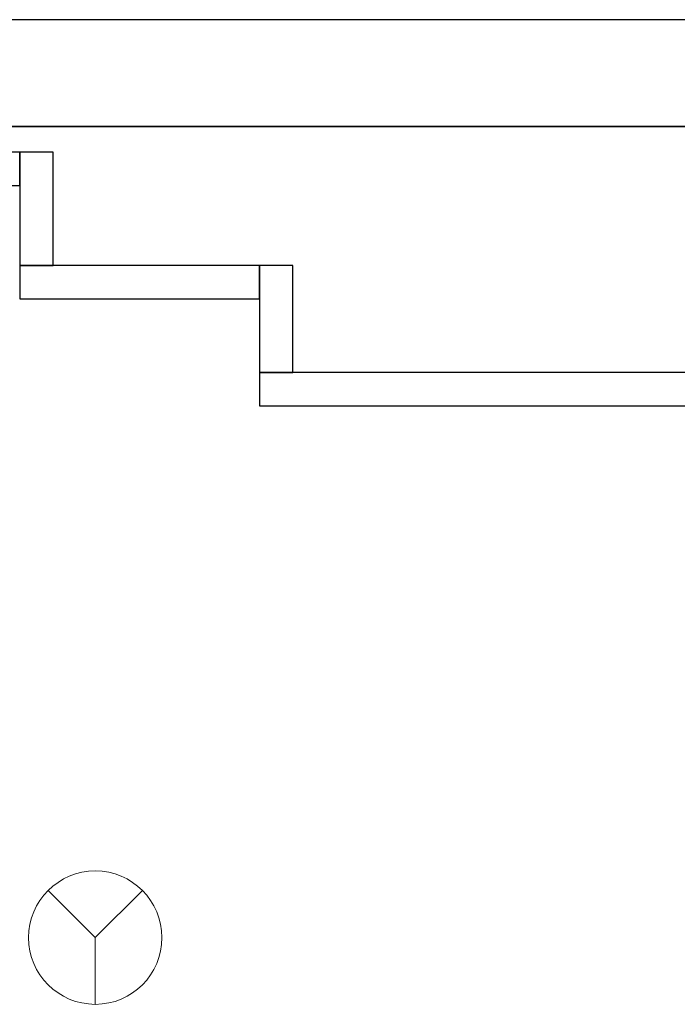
# Model space of a CAD drawing. Header units: metres. Extents: x 397.7 to 427.5, y 12.7 to 28.4.
# Tile 46 of 135: x 405.6 to 406.6, y 26.8 to 28.2. Entities that reach past the tile are written whole.
import ezdxf

# ---------------------------------------------------------------- set-up
doc = ezdxf.new("R2010")
doc.units = ezdxf.units.M
doc.layers.add('01_SUELOS', color=7, linetype='Continuous', lineweight=25, true_color=0x007f00)
for name, color, linetype, lineweight in [('A-DETL-GENF-OTLN', 7, 'Continuous', 18), ('A-WALL-____-MCUT', 7, 'Continuous', 25), ('A-WALL-____-OTLN', 7, 'Continuous', 25)]:
    doc.layers.add(name, color=color, linetype=linetype, lineweight=lineweight)

# ---------------------------------------------------------------- blocks, each defined once
blk = doc.blocks.new('Family - Evans P3-156260-06_PCI_P3')
at = {"layer": 'A-WALL-____-MCUT', "color": 253, "true_color": 0xaaaaaa}
for p, q in [((0.17, 0.05), (0, 0.05)), ((0, 0.05), (0, 0)), ((0.17, 0), (0.17, 0.05)), ((0, 0), (0.17, 0))]:
    blk.add_line(p, q, dxfattribs=at)
at = {"layer": 'A-WALL-____-OTLN', "color": 253, "true_color": 0xaaaaaa}
for p, q in [((0.17, 0.05), (0, 0.05)), ((0, 0.05), (0, 0)), ((0.17, 0), (0.17, 0.05)), ((0, 0), (0.17, 0))]:
    blk.add_line(p, q, dxfattribs=at)
at = {"layer": 'A-WALL-____-OTLN', "color": 253, "lineweight": 18, "true_color": 0xaaaaaa}
blk.add_line((0, 0), (0.17, 0), dxfattribs=at)
blk = doc.blocks.new('Family - Evans P3-156328-06_PCI_P3')
at = {"layer": 'A-WALL-____-MCUT', "color": 253, "true_color": 0xaaaaaa}
for p, q in [((2.8905, 0.05), (0, 0.05)), ((0, 0.05), (0, 0)), ((0, 0), (2.8905, 0))]:
    blk.add_line(p, q, dxfattribs=at)
at = {"layer": 'A-WALL-____-OTLN', "color": 253, "true_color": 0xaaaaaa}
for p, q in [((2.8905, 0.05), (0, 0.05)), ((0, 0.05), (0, 0)), ((0, 0), (2.8905, 0))]:
    blk.add_line(p, q, dxfattribs=at)
at = {"layer": 'A-WALL-____-OTLN', "color": 253, "lineweight": 18, "true_color": 0xaaaaaa}
blk.add_line((0, 0), (2.8905, 0), dxfattribs=at)
blk = doc.blocks.new('Family - Evans P3-156349-06_PCI_P3')
at = {"layer": 'A-WALL-____-MCUT', "color": 253, "true_color": 0xaaaaaa}
for p, q in [((25.5877, 0.16), (0.0332, 0.16)), ((0, 0), (25.556, 0))]:
    blk.add_line(p, q, dxfattribs=at)
at = {"layer": 'A-WALL-____-OTLN', "color": 253, "true_color": 0xaaaaaa}
for p, q in [((25.5877, 0.16), (0.0332, 0.16)), ((0, 0), (25.556, 0))]:
    blk.add_line(p, q, dxfattribs=at)
at = {"layer": 'A-WALL-____-OTLN', "color": 253, "lineweight": 18, "true_color": 0xaaaaaa}
blk.add_line((0, 0), (25.556, 0), dxfattribs=at)
blk = doc.blocks.new('Family - Evans P3-156401-06_PCI_P3')
at = {"layer": 'A-WALL-____-MCUT', "color": 253, "true_color": 0xaaaaaa}
for p, q in [((0.16, 0.05), (0, 0.05)), ((0, 0.05), (0, 0)), ((0.16, 0), (0.16, 0.05)), ((0, 0), (0.16, 0))]:
    blk.add_line(p, q, dxfattribs=at)
at = {"layer": 'A-WALL-____-OTLN', "color": 253, "true_color": 0xaaaaaa}
for p, q in [((0.16, 0.05), (0, 0.05)), ((0, 0.05), (0, 0)), ((0.16, 0), (0.16, 0.05)), ((0, 0), (0.16, 0))]:
    blk.add_line(p, q, dxfattribs=at)
at = {"layer": 'A-WALL-____-OTLN', "color": 253, "lineweight": 18, "true_color": 0xaaaaaa}
blk.add_line((0, 0), (0.16, 0), dxfattribs=at)
blk = doc.blocks.new('Family - Paviment P3-156431-06_PCI_P3')
at = {"layer": '01_SUELOS', "color": 9, "true_color": 0xaad4aa}
for p, q in [((12.3536, 14.9577), (2.9635, 14.9576)), ((2.9635, 14.9576), (12.3536, 14.9577))]:
    blk.add_line(p, q, dxfattribs=at)
blk = doc.blocks.new('Family - Evans P3-156631-06_PCI_P3')
at = {"layer": 'A-WALL-____-MCUT', "color": 253, "true_color": 0xaaaaaa}
for p, q in [((0.36, 0.05), (0, 0.05)), ((0, 0.05), (0, 0)), ((0.36, 0), (0.36, 0.05)), ((0, 0), (0.36, 0))]:
    blk.add_line(p, q, dxfattribs=at)
at = {"layer": 'A-WALL-____-OTLN', "color": 253, "true_color": 0xaaaaaa}
for p, q in [((0.36, 0.05), (0, 0.05)), ((0, 0.05), (0, 0)), ((0.36, 0), (0.36, 0.05)), ((0, 0), (0.36, 0))]:
    blk.add_line(p, q, dxfattribs=at)
at = {"layer": 'A-WALL-____-OTLN', "color": 253, "lineweight": 18, "true_color": 0xaaaaaa}
blk.add_line((0, 0), (0.36, 0), dxfattribs=at)
blk = doc.blocks.new('Family - Evans P3-156789-06_PCI_P3')
at = {"layer": 'A-WALL-____-MCUT', "color": 253, "true_color": 0xaaaaaa}
for p, q in [((1.2, 0.05), (0, 0.05)), ((0, 0.05), (0, 0)), ((1.2, 0), (1.2, 0.05)), ((0, 0), (1.2, 0))]:
    blk.add_line(p, q, dxfattribs=at)
at = {"layer": 'A-WALL-____-OTLN', "color": 253, "true_color": 0xaaaaaa}
for p, q in [((1.2, 0.05), (0, 0.05)), ((0, 0.05), (0, 0)), ((1.2, 0), (1.2, 0.05)), ((0, 0), (1.2, 0))]:
    blk.add_line(p, q, dxfattribs=at)
at = {"layer": 'A-WALL-____-OTLN', "color": 253, "lineweight": 18, "true_color": 0xaaaaaa}
blk.add_line((0, 0), (1.2, 0), dxfattribs=at)
blk = doc.blocks.new('LONDR55-XX_ZZ-ARQ-CAA-M3D-Londres55_ifc-1-06_PCI_P3')
at = {"layer": '01_SUELOS', "color": 253, "lineweight": 18, "true_color": 0xaaaaaa}
blk.add_blockref('Family - Paviment P3-156431-06_PCI_P3', (398.2952, 13.1106), dxfattribs=at)
at = {"layer": 'A-WALL-____-OTLN', "color": 253, "lineweight": 18, "true_color": 0xaaaaaa}
for name, p, rotation in [('Family - Evans P3-156349-06_PCI_P3', (426.8464, 28.2282), 180), ('Family - Evans P3-156260-06_PCI_P3', (405.637, 28.0295), 270), ('Family - Evans P3-156401-06_PCI_P3', (405.997, 27.8595), 270)]:
    blk.add_blockref(name, p, dxfattribs=dict(at, rotation=rotation))
for name, p in [('Family - Evans P3-156789-06_PCI_P3', (404.437, 27.9795)), ('Family - Evans P3-156631-06_PCI_P3', (405.637, 27.8095)), ('Family - Evans P3-156328-06_PCI_P3', (405.997, 27.6495))]:
    blk.add_blockref(name, p, dxfattribs=at)
blk = doc.blocks.new('ZYR_12_01_08 Detectors - 01 Detector Òptic-539619-06_PCI_P3')
at = {"layer": 'A-DETL-GENF-OTLN', "color": 1, "true_color": 0xff0000}
for q in [(-0.0707, 0.0707), (0.0707, 0.0707), (0, -0.1)]:
    blk.add_line((0, 0), q, dxfattribs=at)
blk.add_circle((0, 0), 0.1, dxfattribs=at)

msp = doc.modelspace()

# ---------------------------------------------------------------- block references
at = {"lineweight": 5}
msp.add_blockref('LONDR55-XX_ZZ-ARQ-CAA-M3D-Londres55_ifc-1-06_PCI_P3', (0, 0), dxfattribs=at)
at = {"layer": 'A-DETL-GENF-OTLN', "color": 1, "true_color": 0xff0000}
msp.add_blockref('ZYR_12_01_08 Detectors - 01 Detector Òptic-539619-06_PCI_P3', (405.7504, 26.8519), dxfattribs=at)

doc.saveas('drawing.dxf')
